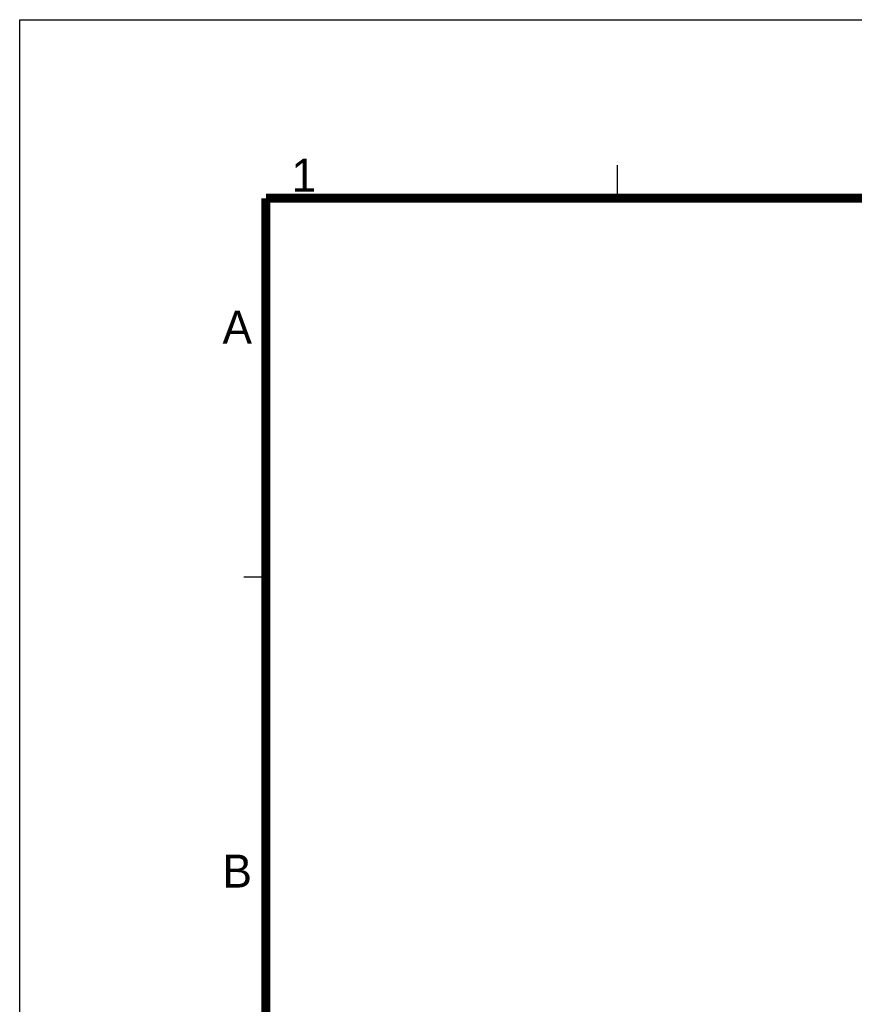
# Model space of a CAD drawing. Header units: millimetres. Extents: x 10 to 584, y 4 to 410.
# Tile 17 of 50: x 10 to 86, y 320 to 410. Entities that reach past the tile are written whole.
import ezdxf

# ---------------------------------------------------------------- set-up
doc = ezdxf.new("R2010")
doc.units = ezdxf.units.MM
doc.header["$LTSCALE"] = 32.67
doc.layers.get('0').update_dxf_attribs({"linetype": 'CONTINUOUS'})
doc.styles.add('TEXTSTYLE_2', font='txt')

msp = doc.modelspace()

# ---------------------------------------------------------------- linework, layer by layer
at = {"color": 7, "linetype": 'Continuous'}
for p, q in [((10, 10), (10, 410)), ((10, 410), (584, 410)), ((64.4108, 393.7533), (64.4108, 396.7533)), ((32.4108, 359.2533), (30.4108, 359.2533))]:
    msp.add_line(p, q, dxfattribs=at)
at = {"color": 7, "linetype": 'Continuous', "const_width": 0.8}
for points in [[(32.4108, 27.7533), (32.4108, 393.7533)], [(32.4108, 393.7533), (562.4108, 393.7533)]]:
    msp.add_lwpolyline(points, dxfattribs=at)

# ---------------------------------------------------------------- texts
at = {"color": 7, "linetype": 'Continuous', "char_height": 3, "width": 3, "attachment_point": 1, "line_spacing_factor": 0.9, "style": 'TEXTSTYLE_2'}
for s, insert in [('1', (34.7509, 397.3402)), ('A', (28.4685, 383.5155)), ('B', (28.4685, 334.0155))]:
    msp.add_mtext(s, dxfattribs=dict(at, insert=insert))

doc.saveas('drawing.dxf')
